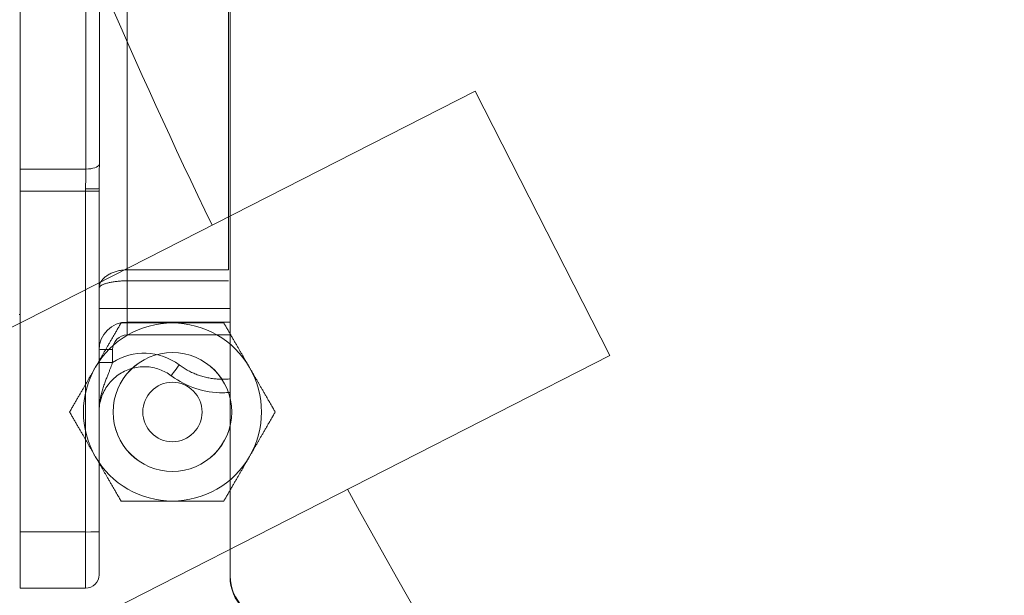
# Model space of a CAD drawing. Header units: inches. Extents: x 1 to 669, y 0 to 417.
# Tile 148 of 256: x 80.99 to 85.14, y 355.84 to 358.26. Entities that reach past the tile are written whole.
import ezdxf

# ---------------------------------------------------------------- set-up
doc = ezdxf.new("R2010")
doc.units = ezdxf.units.IN
doc.header["$LTSCALE"] = 12
doc.header["$MEASUREMENT"] = 0
doc.layers.get('0').update_dxf_attribs({"linetype": 'CONTINUOUS'})
doc.layers.add('D', color=2, linetype='CONTINUOUS')
doc.layers.add('X', color=1, linetype='CONTINUOUS')
doc.styles.get("Standard").update_dxf_attribs({"font": 'SIMPLEX.SHX', "width": 0.875})
doc.dimstyles.new('STANDARD$0', dxfattribs={"dimscale": 32, "dimtxt": 0.09375, "dimasz": 0.0625, "dimexe": 0.03125, "dimexo": 0.03125, "dimgap": 0.03125, "dimtad": 1, "dimtih": 1, "dimtoh": 1, "dimdec": 4, "dimzin": 12, "dimdsep": 46, "dimlunit": 5, "dimtxsty": 'Standard', "dimcen": -0.03125, "dimclrd": 256, "dimclre": 256, "dimclrt": 256, "dimadec": 0, "dimazin": 0, "dimtfac": 0.875, "dimtdec": 4, "dimtofl": 0, "dimtmove": 0, "dimatfit": 3, "dimfxl": 0, "dimtolj": 1, "dimtzin": 12, "dimlwd": 13, "dimlwe": 13, "dimarcsym": 0})

# ---------------------------------------------------------------- blocks, each defined once
blk = doc.blocks.new('*D15')
at = {"layer": 'D', "linetype": 'Continuous', "lineweight": 13}
for p, q in [((140.3262, 367.0834), (140.3262, 305.4684)), ((43.5878, 363.2643), (43.5878, 305.4684)), ((45.5878, 306.4684), (138.3262, 306.4684))]:
    blk.add_line(p, q, dxfattribs=at)
at = {"layer": 'D', "linetype": 'Continuous'}
for points in [[(45.5878, 306.8017), (45.5878, 306.135), (43.5878, 306.4684)], [(138.3262, 306.8017), (138.3262, 306.135), (140.3262, 306.4684)]]:
    blk.add_solid(points, dxfattribs=at)
at = {"layer": 'D', "linetype": 'Continuous', "lineweight": -3, "insert": (88.1614, 308.9684), "char_height": 3, "attachment_point": 5}
blk.add_mtext('\\A1;97{}{\\C2;%%p1}', dxfattribs=at)
blk = doc.blocks.new('*D20')
at = {"layer": 'D', "linetype": 'Continuous', "lineweight": 13}
for p, q in [((76.7637, 367.4605), (76.7637, 312.2413)), ((132.7637, 367.4605), (132.7637, 312.2413)), ((130.7637, 313.2413), (78.7637, 313.2413))]:
    blk.add_line(p, q, dxfattribs=at)
at = {"layer": 'D', "linetype": 'Continuous'}
for points in [[(78.7637, 313.5747), (78.7637, 312.908), (76.7637, 313.2413)], [(130.7637, 313.5747), (130.7637, 312.908), (132.7637, 313.2413)]]:
    blk.add_solid(points, dxfattribs=at)
at = {"layer": 'D', "linetype": 'Continuous', "lineweight": -3, "insert": (97.2028, 315.7413), "char_height": 3, "attachment_point": 5}
blk.add_mtext('\\A1;56', dxfattribs=at)
blk = doc.blocks.new('GASTRAIN TOP')
at = {"layer": 'X', "lineweight": 0}
for p, q in [((-58.8451, 367.957), (-58.8451, 372.3668)), ((-59.2784, 371.1218), (-59.2784, 369.245)), ((-58.8523, 369.245), (-58.8523, 371.1218)), ((-59.7293, 370.6949), (-59.7293, 369.6697)), ((-59.4524, 369.6697), (-59.4524, 370.6949)), ((-59.396, 369.689), (-59.396, 370.6757)), ((-59.7293, 369.5768), (-59.7293, 369.6697)), ((-59.4524, 369.6697), (-59.7293, 369.6697)), ((-59.7293, 368.1415), (-59.7293, 369.5768)), ((-59.454, 369.5768), (-59.7293, 369.5768)), ((-59.454, 369.5856), (-59.454, 369.5768)), ((-59.454, 369.5768), (-59.454, 368.1415)), ((-59.3971, 369.5878), (-59.3971, 369.5769)), ((-59.3971, 369.5769), (-59.3971, 368.1416)), ((-58.8523, 369.245), (-59.2784, 369.245)), ((-58.8523, 369.1989), (-59.2784, 369.1989)), ((-59.2784, 369.0255), (-59.2784, 369.0823)), ((-58.8451, 369.0823), (-59.2784, 369.0823)), ((-59.7293, 369.0577), (-59.7337, 369.0576)), ((-59.2784, 368.9709), (-59.2784, 369.0255)), ((-58.8451, 369.0255), (-59.2784, 369.0255)), ((-59.2784, 368.9709), (-58.8451, 368.9709)), ((-59.3401, 368.8554), (-59.3401, 368.9092)), ((-59.7293, 368.1415), (-59.7293, 367.9047)), ((-59.7293, 368.1415), (-59.454, 368.1415)), ((-59.454, 367.9047), (-59.454, 368.1415)), ((-59.3971, 367.9616), (-59.3971, 368.1416)), ((-59.7293, 367.9047), (-59.454, 367.9047))]:
    blk.add_line(p, q, dxfattribs=at)
for centre, radius, start, end in [((-59.2784, 368.9069), 0.1187, 90, 180), ((-59.454, 367.9616), 0.057, 270, 360)]:
    blk.add_arc(centre, radius, start, end, dxfattribs=at)
at = {"layer": 'X', "lineweight": 0, "extrusion": (-2.26346e-16, 7.84886e-17, -1)}
blk.add_ellipse((-59.4524, 369.6921), major_axis=(0.057, 0), ratio=0.393268, start_param=0.135536, end_param=1.570724, dxfattribs=at)
at = {"layer": 'X', "lineweight": 0, "extrusion": (-2.34588e-16, 2.29334e-21, -1)}
blk.add_ellipse((-59.454, 369.5878), major_axis=(0.057, 0), ratio=0.039031, start_param=0, end_param=1.570796, dxfattribs=at)
at = {"layer": 'X', "lineweight": 0, "extrusion": (-2.34588e-16, 9.12949e-24, -1)}
blk.add_ellipse((-59.454, 369.5769), major_axis=(0.057, 0), ratio=0.002092, start_param=0, end_param=1.570796, dxfattribs=at)
at = {"layer": 'X', "lineweight": 0, "extrusion": (-2.34588e-16, 2.71858e-25, -1)}
blk.add_ellipse((-59.2784, 369.0821), major_axis=(-0.1187, 0), ratio=0.002092, start_param=0, end_param=1.570796, dxfattribs=at)
at = {"layer": 'X', "lineweight": 0, "extrusion": (-2.34588e-16, 3.38969e-30, -1)}
blk.add_ellipse((-59.2784, 368.9092), major_axis=(-0.0617, 0), ratio=0.999998, start_param=0, end_param=1.570796, dxfattribs=at)
at = {"layer": 'X', "lineweight": 0}
for centre, major_axis, ratio, start_param, end_param in [((-59.3401, 368.9091), (-0.057, 0), 0.002092, -1.570796, -0.026763), ((-59.2072, 368.6476), (-0.2422, 0.047), 0.99963, -2.021127, -0.810022), ((-59.3401, 368.8553), (-0.057, 0), 0.002073, -1.57077, 0.000041), ((-59.0595, 368.8452), (-0.0341, -0.0456), 0.001253, 0, 1.569121)]:
    blk.add_ellipse(centre, major_axis=major_axis, ratio=ratio, start_param=start_param, end_param=end_param, dxfattribs=at)
at = {"layer": 'X', "lineweight": 0, "extrusion": (-2.34588e-16, -2.29547e-27, -1)}
blk.add_ellipse((-59.454, 368.1416), major_axis=(0.057, 0), ratio=0.002092, start_param=0, end_param=1.570796, dxfattribs=at)
at = {"layer": 'X', "lineweight": 0, "extrusion": (-2.34588e-16, 3.6396e-27, -1)}
blk.add_ellipse((-58.6583, 367.957), major_axis=(-0.1869, 0), ratio=0.999998, start_param=-1.570796, end_param=0, dxfattribs=at)
at = {"layer": 'X', "lineweight": 0, "extrusion": (-2.34587e-16, 4.84099e-20, -1)}
blk.add_ellipse((-58.6583, 367.9526), major_axis=(-0.1869, 0), ratio=0.999998, start_param=-1.544616, end_param=0.000037, dxfattribs=at)
at = {"layer": 'X', "lineweight": 0}
for points, knots in [([(-59.396, 369.689), (-59.396, 369.6821), (-59.3961, 369.6684), (-59.3963, 369.6478), (-59.3967, 369.6275), (-59.397, 369.6074), (-59.3971, 369.5943), (-59.3971, 369.5878)], [0.0000419, 0.0000419, 0.0000419, 0.0000419, 0.2, 0.4, 0.6, 0.8, 1, 1, 1, 1]), ([(-59.4524, 369.6697), (-59.4524, 369.6653), (-59.4525, 369.6609), (-59.4526, 369.6519), (-59.4527, 369.6473), (-59.4528, 369.642), (-59.4528, 369.6415), (-59.4529, 369.6368), (-59.453, 369.6326), (-59.4533, 369.6237), (-59.4534, 369.6189), (-59.4537, 369.6093), (-59.4538, 369.6045), (-59.4539, 369.5996), (-59.4539, 369.5995), (-59.454, 369.5947), (-59.454, 369.5901), (-59.454, 369.5856)], [0.0000108, 0.0000108, 0.0000108, 0.0000108, 0.1666667, 0.1666667, 0.3333333, 0.3333333, 0.3534633, 0.3534633, 0.5, 0.5, 0.6666667, 0.6666667, 0.8333333, 0.8333333, 0.8378655, 0.8378655, 1, 1, 1, 1]), ([(-59.3971, 369.1676), (-59.3971, 369.1697), (-59.3968, 369.174), (-59.3955, 369.1804), (-59.3935, 369.1867), (-59.3906, 369.1928), (-59.3869, 369.1988), (-59.3825, 369.2046), (-59.3773, 369.2101), (-59.3715, 369.2154), (-59.3651, 369.2203), (-59.3581, 369.2248), (-59.3506, 369.2289), (-59.3426, 369.2326), (-59.3342, 369.2358), (-59.3254, 369.2386), (-59.3164, 369.2409), (-59.3071, 369.2427), (-59.2976, 369.244), (-59.288, 369.2448), (-59.2816, 369.245), (-59.2784, 369.245)], [0, 0, 0, 0, 0.0526316, 0.1052632, 0.1578947, 0.2105263, 0.2631579, 0.3157895, 0.3684211, 0.4210526, 0.4736842, 0.5263158, 0.5789474, 0.6315789, 0.6842105, 0.7368421, 0.7894737, 0.8421053, 0.8947368, 0.9473684, 0.9999557, 0.9999557, 0.9999557, 0.9999557]), ([(-59.2784, 369.1989), (-59.2784, 369.1859), (-59.2784, 369.173), (-59.2784, 369.1471), (-59.2784, 369.1212), (-59.2784, 369.0953), (-59.2784, 369.0823)], [0, 0, 0, 0, 0.333333, 0.333333, 0.666667, 1, 1, 1, 1]), ([(-59.3971, 368.6475), (-59.3971, 368.6526), (-59.397, 368.6579), (-59.3963, 368.6692), (-59.3959, 368.6751), (-59.3945, 368.6872), (-59.3936, 368.6935), (-59.3913, 368.7064), (-59.3899, 368.7129), (-59.3868, 368.7262), (-59.385, 368.7329), (-59.381, 368.7463), (-59.3788, 368.753), (-59.3744, 368.766), (-59.3721, 368.7723), (-59.3677, 368.7839), (-59.3656, 368.7893), (-59.3616, 368.7996), (-59.3596, 368.8044), (-59.356, 368.8137), (-59.3542, 368.8181), (-59.3509, 368.8266), (-59.3493, 368.8306), (-59.3463, 368.8383), (-59.345, 368.842), (-59.3424, 368.849), (-59.3412, 368.8523), (-59.3401, 368.8554)], [0, 0, 0, 0, 0.076923, 0.076923, 0.153846, 0.153846, 0.230769, 0.230769, 0.307692, 0.307692, 0.384615, 0.384615, 0.461538, 0.461538, 0.538462, 0.538462, 0.615385, 0.615385, 0.692308, 0.692308, 0.769231, 0.769231, 0.846154, 0.846154, 0.923077, 0.923077, 1, 1, 1, 1]), ([(-59.3971, 368.6475), (-59.3971, 368.6678), (-59.3938, 368.688), (-59.3811, 368.7265), (-59.3716, 368.7447), (-59.3474, 368.7771), (-59.3327, 368.7914), (-59.2995, 368.8147), (-59.2811, 368.8236), (-59.2423, 368.8352), (-59.2219, 368.8379), (-59.1815, 368.8367), (-59.1613, 368.8328), (-59.1249, 368.8196), (-59.1084, 368.8107), (-59.0936, 368.7996)], [0, 0, 0, 0, 0.32, 0.32, 0.640001, 0.640001, 0.960001, 0.960001, 1.280001, 1.280001, 1.6, 1.6, 1.92, 1.92, 2.212825, 2.212825, 2.212825, 2.212825]), ([(-58.8451, 368.7863), (-58.8461, 368.7862), (-58.8538, 368.7854), (-58.8684, 368.7845), (-58.8889, 368.7846), (-58.9093, 368.786), (-58.9295, 368.7888), (-58.9496, 368.793), (-58.9693, 368.7985), (-58.9886, 368.8054), (-59.0074, 368.8135), (-59.0256, 368.8228), (-59.043, 368.8333), (-59.0541, 368.841), (-59.0595, 368.8451)], [0.5873332, 0.5873332, 0.5873332, 0.5873332, 0.5925926, 0.6296296, 0.6666667, 0.7037037, 0.7407407, 0.7777778, 0.8148148, 0.8518519, 0.8888889, 0.9259259, 0.962963, 1, 1, 1, 1]), ([(-58.8451, 368.7292), (-58.8552, 368.7283), (-58.8654, 368.7278), (-58.914, 368.7275), (-58.9525, 368.7335), (-59.0257, 368.7573), (-59.0603, 368.7751), (-59.0921, 368.7985), (-59.0928, 368.799), (-59.0936, 368.7996)], [4.6223204, 4.6223204, 4.6223204, 4.6223204, 4.7066896, 4.7066896, 5.0266898, 5.0266898, 5.3466899, 5.3466899, 5.3544173, 5.3544173, 5.3544173, 5.3544173])]:
    blk.add_open_spline(points, degree=3, knots=knots, dxfattribs=at)
for points in [[(-59.2784, 369.245), (-59.2784, 369.2439), (-59.2784, 369.2417), (-59.2784, 369.2379), (-59.2784, 369.2339), (-59.2784, 369.2295), (-59.2784, 369.2248), (-59.2784, 369.2199), (-59.2784, 369.2148), (-59.2784, 369.2096), (-59.2784, 369.2042), (-59.2784, 369.2006), (-59.2784, 369.1989)], [(-59.2784, 369.1989), (-59.2816, 369.1989), (-59.288, 369.1988), (-59.2975, 369.1985), (-59.307, 369.198), (-59.3163, 369.1972), (-59.3253, 369.1963), (-59.3341, 369.1952), (-59.3425, 369.1939), (-59.3505, 369.1924), (-59.358, 369.1907), (-59.365, 369.1889), (-59.3715, 369.1869), (-59.3773, 369.1848), (-59.3825, 369.1826), (-59.3869, 369.1802), (-59.3906, 369.1778), (-59.3935, 369.1753), (-59.3955, 369.1728), (-59.3968, 369.1702), (-59.3971, 369.1684), (-59.3971, 369.1676)]]:
    blk.add_open_spline(points, degree=3, dxfattribs=at)

msp = doc.modelspace()

# ---------------------------------------------------------------- linework, layer by layer
at = {"lineweight": 0}
for p, q in [((81.01721, 356.99783), (82.9106, 357.96256)), ((82.9106, 357.96256), (83.47809, 356.8488)), ((81.01721, 356.99783), (80.46033, 356.71409)), ((83.47809, 356.8488), (81.5847, 355.88407)), ((81.02782, 355.60033), (81.5847, 355.88407))]:
    msp.add_line(p, q, dxfattribs=at)
for radius in [0.25014, 0.25, 0.125]:
    msp.add_circle((81.63508, 356.6112), radius, dxfattribs=at)
for centre, radius, start, end in [((104.76366, 368.48844), 28, 191.850407, 65.469438), ((104.76366, 368.48844), 25.5, 195.786816, 205.781077), ((81.63508, 356.6112), 0.375, 90, 150), ((81.63508, 356.6112), 0.375, 30, 90), ((81.63508, 356.6112), 0.375, 150, 210), ((81.63508, 356.6112), 0.375, 330, 30), ((81.63508, 356.6112), 0.375, 210, 270), ((81.63508, 356.6112), 0.375, 270, 330), ((104.76366, 368.48844), 25.5, 208.58999, 223.759252)]:
    msp.add_arc(centre, radius, start, end, dxfattribs=at)
for points in [[(81.31032, 356.7987), (81.36056, 356.88572), (81.41858, 356.9862)], [(81.41858, 356.9862), (81.5346, 356.9862), (81.63508, 356.9862)], [(81.63508, 356.9862), (81.73556, 356.9862), (81.85159, 356.9862)], [(81.85159, 356.9862), (81.9096, 356.88572), (81.95984, 356.7987)], [(81.20207, 356.6112), (81.26008, 356.71168), (81.31032, 356.7987)], [(81.95984, 356.7987), (82.01008, 356.71168), (82.0681, 356.6112)], [(81.31032, 356.4237), (81.26008, 356.51072), (81.20207, 356.6112)], [(82.0681, 356.6112), (82.01008, 356.51072), (81.95984, 356.4237)], [(81.41858, 356.2362), (81.36056, 356.33668), (81.31032, 356.4237)], [(81.95984, 356.4237), (81.9096, 356.33668), (81.85159, 356.2362)], [(81.63508, 356.2362), (81.5346, 356.2362), (81.41858, 356.2362)], [(81.85159, 356.2362), (81.73556, 356.2362), (81.63508, 356.2362)]]:
    msp.add_rational_spline(points, [1, 1.0379548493, 1], degree=2, dxfattribs=at)

# ---------------------------------------------------------------- block references
msp.add_blockref('GASTRAIN TOP', (140.72324, -12.03548))

# ---------------------------------------------------------------- dimensions: what is measured, and where the dimension line sits
at = {"layer": 'D', "linetype": 'Continuous', "lineweight": -3}
dim = msp.add_linear_dim(base=(76.76366, 313.24134), p1=(132.76366, 368.46055), p2=(76.76366, 368.46055), dimstyle='STANDARD$0', override={"dimdec": 1, "dimarcsym": 1}, dxfattribs=at)
dim.commit()
dim.dimension.update_dxf_attribs({"geometry": '*D20', "text_midpoint": (97.20283, 313.24134), "dimtype": 160})
dim = msp.add_linear_dim(base=(140.32616, 306.46836), p1=(43.58782, 364.26426), p2=(140.32616, 368.08344), text='<>{}{\\C2;%%p1}', dimstyle='STANDARD$0', override={"dimdec": 0, "dimtp": 1, "dimtm": 1, "dimarcsym": 1}, dxfattribs=at)
dim.commit()
dim.dimension.update_dxf_attribs({"geometry": '*D15', "text_midpoint": (88.16139, 306.46836), "dimtype": 160})

doc.saveas('drawing.dxf')
